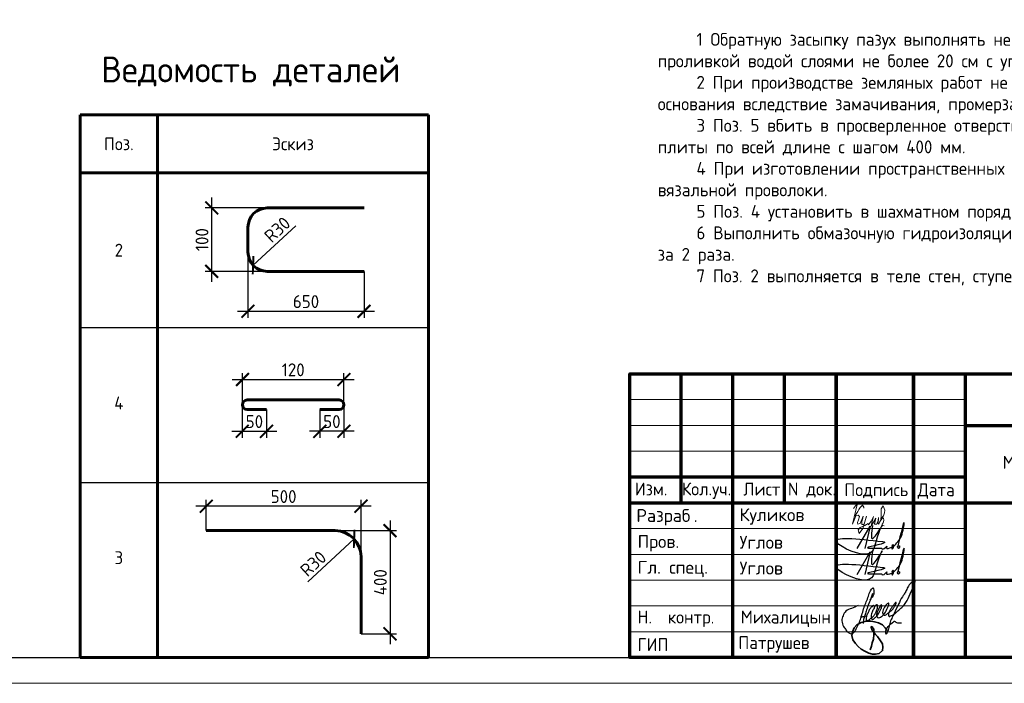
# Model space of a CAD drawing. Header units: millimetres. Extents: x 130535 to 1380046, y -52734 to 121434.
# Tile 45 of 64: x 632387 to 651467, y -7790 to 5073. Entities that reach past the tile are written whole.
import ezdxf
from ezdxf.enums import TextEntityAlignment as Align

# ---------------------------------------------------------------- set-up
doc = ezdxf.new("R2010")
doc.units = ezdxf.units.MM
doc.layers.get('DEFPOINTS').update_dxf_attribs({"color": 1, "lineweight": 0})
for name, color, linetype, lineweight in [('0.15', 252, 'Continuous', 15), ('Standard', 7, 'Continuous', 25), ('Выноски', 20, 'Continuous', 20), ('Основная 0.60', 142, 'Continuous', 60), ('РАЗМЕРЫ', 1, 'Continuous', 9), ('Рамка', 7, 'Continuous', 70), ('Текст', 7, 'Continuous', 25), ('Текст 0.25', 82, 'Continuous', 25), ('ТОНКИЕ', 7, 'Continuous', 9)]:
    doc.layers.add(name, color=color, linetype=linetype, lineweight=lineweight)
doc.layers.add('ТОЛСТЫЕ_ОСНОВНЫЕ', color=6, linetype='Continuous')
doc.styles.add('GOST-2.304_Type-B', font='GOST Common.ttf')
doc.styles.add('ГОСТ', font='isocpeur.ttf')
doc.dimstyles.new('СПДС', dxfattribs={"dimscale": 100, "dimtxt": 2.5, "dimasz": 2.5, "dimexe": 1.25, "dimexo": 0, "dimtad": 1, "dimdec": 0, "dimtxsty": 'GOST-2.304_Type-B', "dimblk": 'ARCHTICK', "dimcen": 2.5, "dimdle": 2, "dimadec": 0, "dimazin": 2, "dimtfac": 0.75, "dimtdec": 0, "dimtmove": 1, "dimatfit": 3, "dimfxl": 1, "dimtolj": 1, "dimarcsym": 1})

# ---------------------------------------------------------------- blocks, each defined once
blk = doc.blocks.new('*U5')
at = {"layer": 'ТОЛСТЫЕ_ОСНОВНЫЕ', "color": 6}
blk.add_lwpolyline([(20, 5), (589, 5), (589, 415), (20, 415)], close=True, dxfattribs=at)
at = {"layer": 'ТОНКИЕ'}
blk.add_lwpolyline([(0, 0), (594, 0), (594, 420), (0, 420)], close=True, dxfattribs=at)
blk = doc.blocks.new('СЛОЖНЫЙ_ОБЪЕКТ_0')
at = {"layer": 'Standard', "color": 7, "linetype": 'Continuous', "lineweight": 25}
for points, start_tangent, end_tangent in [([(-5.888, 1.589), (-5.939, 1.691), (-5.972, 1.691), (-6.022, 1.617), (-6.064, 1.496), (-6.076, 1.414), (-6.076, 1.373), (-6.09, 1.219), (-6.071, 1.071), (-6.041, 1.003), (-6.009, 0.988), (-5.985, 1.012), (-5.95, 1.047), (-5.922, 1.075), (-5.915, 1.097), (-5.843, 1.207), (-5.798, 1.324), (-5.779, 1.438), (-5.77, 1.604), (-5.809, 1.746), (-5.833, 1.77), (-5.864, 1.752), (-5.885, 1.721), (-5.913, 1.566), (-5.919, 1.492), (-5.925, 1.334), (-5.906, 1.223), (-5.871, 1.161), (-5.807, 1.124), (-5.751, 1.203), (-5.713, 1.262), (-5.692, 1.316), (-5.66, 1.414), (-5.641, 1.525), (-5.625, 1.661), (-5.641, 1.808), (-5.657, 1.824), (-5.667, 1.824), (-5.695, 1.763), (-5.714, 1.672), (-5.725, 1.541), (-5.722, 1.421), (-5.665, 1.291), (-5.617, 1.276), (-5.55, 1.31), (-5.459, 1.426), (-5.4, 1.599), (-5.374, 1.864), (-5.388, 1.981), (-5.406, 1.999), (-5.432, 1.973), (-5.463, 1.934), (-5.509, 1.789), (-5.527, 1.661), (-5.508, 1.54), (-5.457, 1.473), (-5.411, 1.463), (-5.347, 1.501), (-5.271, 1.621), (-5.193, 1.738), (-5.143, 1.879), (-5.113, 2.032), (-5.113, 2.111), (-5.121, 2.138), (-5.14, 2.12), (-5.169, 2.039), (-5.206, 1.924), (-5.241, 1.787), (-5.254, 1.679), (-5.254, 1.582), (-5.237, 1.516), (-5.219, 1.498), (-5.191, 1.482), (-5.154, 1.519), (-5.086, 1.578), (-4.953, 1.776), (-4.759, 2.173), (-4.667, 2.981), (-4.667, 3.227), (-4.687, 3.262), (-4.715, 3.262), (-4.742, 3.235), (-4.777, 3.18), (-4.872, 2.956), (-4.891, 2.749), (-4.921, 2.579), (-4.956, 2.444), (-5.001, 2.097), (-5.045, 1.672), (-5.064, 1.441), (-5.075, 1.334), (-5.055, 1.102), (-5.04, 0.878), (-5.04, 0.777), (-5.052, 0.744), (-5.068, 0.75), (-5.077, 0.776), (-5.092, 0.804), (-5.084, 1.076), (-4.938, 1.346), (-4.909, 1.375), (-4.851, 1.355), (-4.78, 1.355), (-4.616, 1.413)], (-0.169301, 0.985564), (0.921845, 0.387559)), ([(-6.577, 1.472), (-6.789, 1.26), (-6.973, 1.076), (-7.024, 0.851), (-7.024, 0.746), (-6.996, 0.632), (-6.845, 0.434), (-6.702, 0.33), (-6.548, 0.258), (-6.432, 0.258), (-6.35, 0.355), (-6.314, 0.52), (-6.284, 0.767), (-6.284, 1.007), (-6.298, 1.279), (-6.31, 1.543), (-6.302, 2.038), (-6.285, 2.303), (-6.246, 2.371), (-6.174, 2.3), (-6.144, 2.003), (-6.194, 1.851)], (-0.677851, -0.735199), (-0.339746, -0.940517)), ([(-6.181, 2.142), (-6.172, 1.967), (-6.172, 1.841), (-6.18, 1.7), (-6.18, 1.412), (-6.17, 1.216), (-6.17, 1.117), (-6.148, 0.957), (-6.119, 0.827)], (0.06248, -0.998046), (0.223108, -0.974794)), ([(-6.329, 1.089), (-6.3, 1.083), (-6.267, 1.081), (-6.233, 1.097), (-6.195, 1.113), (-6.161, 1.123), (-6.143, 1.143), (-6.118, 1.168)], (0.983291, -0.18204), (0.7365, 0.676437))]:
    blk.add_spline(points, degree=3, dxfattribs=dict(at, start_tangent=start_tangent, end_tangent=end_tangent))
blk = doc.blocks.new('Роспись')
at = {"layer": 'Текст', "color": 4}
blk.add_lwpolyline([(4.18, 0.67), (6.68, 5.03), (5.62, 0.66)], dxfattribs=at)
for points in [[(11.23, 1.12), (12.72, 3.08), (13.28, 5.66), (11.96, 0.97)], [(7.11, 5.14), (7.17, 2.59), (9.02, 5.2), (8.57, 4.35), (6.55, -0.29), (0.19, 1.88), (9.09, 2.02)], [(9.09, 2.02), (9.4, 1.96), (6.15, 0.84), (8.42, 0.77), (8.9, 0.77)], [(8.9, 0.77), (8.97, 0.64), (9.94, 1.16)], [(9.94, 1.16), (9.82, 0.79), (10.85, 0.93)], [(10.85, 0.93), (11.13, 1.44), (11.23, 1.11), (10.92, 0.57), (10.85, 0.93)], [(11.23, 1.12), (11.03, 1.05), (10.98, 1.33), (11.05, 1.41)], [(11.96, 0.97), (12.16, 0.71), (12.34, 1.19), (12.03, 1.14), (11.96, 0.97)]]:
    blk.add_spline(points, degree=3, dxfattribs=at)
blk = doc.blocks.new('11')
at = {"layer": 'Выноски'}
for p, q in [((47962, 66737), (47989, 66781)), ((47989, 66781), (48016, 66806)), ((48016, 66806), (48038, 66823)), ((48038, 66823), (48060, 66786)), ((48060, 66786), (48058, 66769)), ((47885, 66608), (47944, 66700)), ((47944, 66700), (47962, 66737))]:
    blk.add_line(p, q, dxfattribs=at)
blk.add_lwpolyline([(47863, 66761), (47937, 66865), (47843, 66458), (47885, 66564), (47905, 66616), (47954, 66628), (47979, 66606), (47957, 66539), (47937, 66487), (47947, 66458), (47991, 66470), (48051, 66611), (48041, 66569), (48023, 66505), (48023, 66448), (48065, 66448), (48090, 66529), (48110, 66608), (48043, 66369), (47972, 66275), (47954, 66344), (47991, 66389), (48078, 66431), (48142, 66470), (48154, 66441), (48204, 66512), (48246, 66606), (48209, 66455), (48204, 66418), (48295, 66574), (48265, 66463), (48265, 66455), (48312, 66453), (48342, 66529), (48347, 66584), (48337, 66465), (48349, 66453), (48401, 66569), (48443, 66616), (48461, 66678), (48466, 66727), (48436, 66811), (48399, 66754), (48399, 66618), (48389, 66549), (48374, 66507), (48416, 66564), (48441, 66576), (48451, 66524), (48433, 66482), (48419, 66453), (48424, 66428), (48458, 66421)], dxfattribs=at)
blk = doc.blocks.new('A$Cd09756da')
h = blk.add_hatch(color=0)
h.paths.add_polyline_path([(-3363, 1089), (-3590, 1089), (-3962, 809), (-3962, 1089), (-4120, 1089), (-4120, 417), (-3962, 417), (-3962, 712), (-3560, 417), (-3308, 417), (-3809, 772)])
h.paths.add_polyline_path([(-3080, 963), (-2635, 963), (-2635, 417), (-2478, 417), (-2478, 1089), (-2645, 1089), (-3236, 1089), (-3236, 930), (-3236, 417), (-3080, 417)])
h.paths.add_polyline_path([(-1340, 1093), (-1498, 1093), (-1498, 420), (-1340, 420), (-1340, 716), (-938, 420), (-686, 420), (-1187, 776), (-741, 1093), (-968, 1093), (-1340, 813)])
at = {"true_color": 0x5f007f}
blk.add_hatch(color=206, dxfattribs=at).paths.add_polyline_path([(-1629, 1018), (-1631, 1026), (-1634, 1032), (-1638, 1038), (-1641, 1044), (-1644, 1049), (-1649, 1054), (-1653, 1059), (-1657, 1063), (-1662, 1066), (-1668, 1071), (-1674, 1074), (-1681, 1077), (-1688, 1079), (-1696, 1082), (-1703, 1084), (-1721, 1088), (-1741, 1091), (-1762, 1092), (-1786, 1093), (-2187, 1093), (-2210, 1092), (-2231, 1091), (-2251, 1088), (-2268, 1084), (-2276, 1082), (-2284, 1079), (-2291, 1077), (-2297, 1073), (-2303, 1071), (-2310, 1066), (-2315, 1063), (-2319, 1059), (-2323, 1054), (-2327, 1049), (-2331, 1044), (-2335, 1038), (-2337, 1032), (-2340, 1025), (-2343, 1018), (-2345, 1010), (-2348, 994), (-2351, 976), (-2353, 956), (-2353, 934), (-2353, 580), (-2353, 557), (-2351, 537), (-2348, 519), (-2345, 502), (-2343, 495), (-2340, 488), (-2337, 481), (-2335, 474), (-2331, 469), (-2327, 463), (-2323, 459), (-2319, 454), (-2315, 450), (-2309, 446), (-2303, 443), (-2297, 439), (-2291, 436), (-2283, 434), (-2276, 431), (-2268, 429), (-2251, 425), (-2231, 423), (-2209, 421), (-2187, 420), (-1786, 420), (-1762, 421), (-1741, 422), (-1721, 425), (-1704, 428), (-1696, 431), (-1688, 433), (-1681, 436), (-1674, 439), (-1668, 442), (-1662, 446), (-1657, 450), (-1653, 454), (-1649, 458), (-1644, 463), (-1641, 468), (-1638, 474), (-1634, 481), (-1631, 487), (-1629, 495), (-1626, 502), (-1623, 519), (-1620, 537), (-1619, 557), (-1618, 580), (-1618, 691), (-1775, 691), (-1775, 600), (-1775, 594), (-1776, 588), (-1777, 582), (-1779, 577), (-1781, 572), (-1783, 568), (-1786, 564), (-1789, 560), (-1792, 557), (-1797, 554), (-1801, 552), (-1806, 550), (-1811, 548), (-1817, 548), (-1824, 547), (-1830, 546), (-2153, 546), (-2159, 547), (-2164, 548), (-2168, 550), (-2172, 552), (-2176, 555), (-2180, 557), (-2183, 561), (-2186, 565), (-2189, 569), (-2191, 573), (-2193, 578), (-2194, 583), (-2196, 593), (-2197, 602), (-2197, 925), (-2197, 931), (-2196, 936), (-2195, 941), (-2193, 946), (-2192, 950), (-2190, 954), (-2187, 957), (-2185, 961), (-2181, 963), (-2178, 966), (-2173, 968), (-2169, 970), (-2164, 971), (-2160, 972), (-2154, 972), (-2149, 972), (-1830, 972), (-1824, 972), (-1817, 972), (-1812, 970), (-1807, 969), (-1802, 967), (-1797, 965), (-1793, 961), (-1790, 958), (-1786, 954), (-1783, 950), (-1781, 946), (-1779, 941), (-1777, 936), (-1776, 931), (-1775, 925), (-1775, 918), (-1775, 844), (-1618, 844), (-1618, 934), (-1619, 956), (-1620, 976), (-1623, 994), (-1627, 1010)])
at = {"color": 0, "lineweight": 0}
for points in [[(-4120, 417), (-4120, 1089), (-3962, 1089), (-3962, 809), (-3590, 1089), (-3363, 1089), (-3809, 772), (-3308, 417), (-3560, 417), (-3962, 712), (-3962, 417), (-4120, 417)], [(-3080, 417), (-3080, 963), (-2635, 963), (-2635, 417), (-2478, 417), (-2478, 1089), (-2645, 1089), (-3236, 1089), (-3236, 930), (-3236, 417), (-3080, 417)], [(-1498, 420), (-1498, 1093), (-1340, 1093), (-1340, 813), (-968, 1093), (-741, 1093), (-1187, 776), (-686, 420), (-938, 420), (-1340, 716), (-1340, 420), (-1498, 420)]]:
    blk.add_lwpolyline(points, close=True, dxfattribs=at)
at = {"lineweight": 35}
blk.add_lwpolyline([(-13508, 523), (-13547, 578), (-13600, 632), (-13677, 670), (-13759, 693), (-13818, 702), (-13912, 702), (-14016, 676), (-14099, 633), (-14147, 575), (-14180, 499), (-14196, 424), (-14178, 345), (-14125, 271), (-14070, 216), (-14013, 165), (-13943, 121), (-13865, 83), (-13793, 64), (-13740, 64), (-13666, 78), (-13601, 136), (-13593, 202), (-13604, 266), (-13651, 344), (-13699, 405), (-13737, 443), (-13779, 503), (-13800, 532), (-13813, 569), (-13820, 591), (-13820, 601), (-13802, 592), (-13787, 577), (-13771, 554), (-13766, 528), (-13766, 443), (-13775, 355), (-13799, 285), (-13814, 219), (-13841, 149)], dxfattribs=at)
at = {"layer": 'Рамка'}
for p, q in [((-17500, 3000), (-17500, 5500)), ((-16500, 0), (-16500, 5500)), ((-15500, 3000), (-15500, 5500)), ((-14500, 0), (-14500, 5500)), ((-14500, 5500), (-14500, 0)), ((-13000, 5500), (-13000, 0)), ((-13000, 0), (-13000, 5500)), ((-12000, 5500), (-12000, 0)), ((-12000, 4500), (0, 4500)), ((-18500, 3500), (-12000, 3500)), ((-18500, 3000), (0, 3000)), ((-5000, 3000), (-5000, 0)), ((-3500, 3000), (-3500, 1500)), ((-2000, 3000), (-2000, 1500)), ((-5000, 2500), (0, 2500)), ((-5000, 2500), (0, 2500)), ((-12000, 1500), (0, 1500))]:
    blk.add_line(p, q, dxfattribs=at)
at = {"layer": 'Рамка', "lineweight": 15}
for p, q in [((-18500, 5000), (-12000, 5000)), ((-18500, 4500), (-12000, 4500)), ((-18500, 4000), (-12000, 4000)), ((-18500, 2500), (-12000, 2500)), ((-18500, 2000), (-12000, 2000)), ((-18500, 1500), (-12000, 1500)), ((-18500, 1000), (-12000, 1000)), ((-18500, 500), (-12000, 500))]:
    blk.add_line(p, q, dxfattribs=at)
at = {"layer": 'Рамка'}
blk.add_lwpolyline([(0, 0), (-18500, 0), (-18500, 5500), (0, 5500)], close=True, dxfattribs=at)
at = {"color": 18, "true_color": 0x000000, "xscale": 100, "yscale": 100, "zscale": 100}
for p in [(-14508, 2045), (-14508, 1545)]:
    blk.add_blockref('Роспись', p, dxfattribs=at)
at = {"layer": '0.15', "xscale": 462, "yscale": 462, "zscale": 462, "rotation": 339.9822667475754}
blk.add_blockref('СЛОЖНЫЙ_ОБЪЕКТ_0', (-11452, -669), dxfattribs=at)
at = {"layer": 'Выноски'}
blk.add_blockref('11', (-62024, -63871), dxfattribs=at)
at = {"color": 7, "style": 'ГОСТ'}
for s, p in [('Разраб', (-18371, 2627)), ('.', (-17258, 2627))]:
    blk.add_text(s, height=250, dxfattribs=at).set_placement(p)
at = {"layer": 'РАЗМЕРЫ', "color": 7, "char_height": 250, "attachment_point": 4, "style": 'ГОСТ'}
for s, insert in [('{\\C256;Куликов}', (-16371, 2734)), ('Пров.', (-18346, 2215)), ('Углов', (-16371, 2234)), ('Гл. спец.', (-18346, 1715)), ('Углов', (-16371, 1734))]:
    blk.add_mtext_dynamic_manual_height_columns(s, width=2000, gutter_width=1250, heights=[0], dxfattribs=dict(at, insert=insert))
at = {"layer": 'РАЗМЕРЫ', "color": 7, "linetype": 'Continuous', "char_height": 250, "width": 2000, "attachment_point": 4, "style": 'GOST-2.304_Type-B'}
for s, insert in [(' Н.  контр.', (-18500, 750)), (' Михалицын', (-16500, 750)), (' ГИП', (-18500, 250)), ('Патрушев', (-16394, 255))]:
    blk.add_mtext(s, dxfattribs=dict(at, insert=insert))
at = {"layer": 'Текст', "color": 7, "style": 'ГОСТ'}
blk.add_text('23-16-КЖ8.2', height=500, dxfattribs=at).set_placement((-6003, 5019), align=Align.MIDDLE_CENTER)
at = {"layer": 'Текст', "color": 7, "style": 'GOST-2.304_Type-B'}
for s, p in [('Изм.', (-18400, 3141)), ('Кол.уч.', (-17490, 3143)), ('Лист', (-16298, 3139)), ('N док.', (-15435, 3141)), ('Подпись', (-14340, 3127)), ('Дата', (-12920, 3127)), ('Стадия', (-4850, 2640)), ('Лист', (-3100, 2640)), ('Листов', (-1508, 2640)), ('Р', (-4328, 1863))]:
    blk.add_text(s, height=250, dxfattribs=at).set_placement(p)
at = {"layer": 'Текст', "color": 7, "linetype": 'Continuous', "lineweight": 0, "char_height": 250, "attachment_point": 5, "style": 'GOST-2.304_Type-B'}
for s, insert, width in [('Многоквартирный жилой дом по адресу:\\PМосковская область, городской округ Звенигород, район "Восточный", микрорайон 2', (-6000, 3750), 12000), ('Корпус 2', (-8500, 2250), 7000)]:
    blk.add_mtext(s, dxfattribs=dict(at, insert=insert, width=width))
blk = doc.blocks.new('_ArchTick')
at = {"color": 0, "linetype": 'ByBlock', "const_width": 0.15}
blk.add_lwpolyline([(-0.5, -0.5), (0.5, 0.5)], dxfattribs=at)
blk = doc.blocks.new('*D484')
at = {"layer": 'DEFPOINTS', "color": 0, "linetype": 'Continuous', "lineweight": 0, "transparency": 16777216}
for p in [(636108, 1424), (637185, 1424), (637185, 195)]:
    blk.add_point(p, dxfattribs=at)
at = {"layer": 'РАЗМЕРЫ', "color": 0, "linetype": 'Continuous', "lineweight": -2, "transparency": 16777216}
for p, q in [((636108, -5), (636108, 1624)), ((637185, 1424), (635983, 1424)), ((637185, 195), (635983, 195))]:
    blk.add_line(p, q, dxfattribs=at)
at = {"layer": 'РАЗМЕРЫ', "color": 0, "linetype": 'Continuous', "lineweight": -2, "transparency": 16777216, "xscale": 250, "yscale": 250, "zscale": 250}
for p, rotation in [((636108, 1424), 90), ((636108, 195), 270)]:
    blk.add_blockref('_ArchTick', p, dxfattribs=dict(at, rotation=rotation))
at = {"layer": 'РАЗМЕРЫ', "color": 0, "linetype": 'Continuous', "lineweight": 0, "transparency": 16777216, "insert": (635920, 810), "char_height": 250, "attachment_point": 5, "rotation": 90, "style": 'GOST-2.304_Type-B'}
blk.add_mtext('\\A1;100', dxfattribs=at)
blk = doc.blocks.new('*D485')
at = {"layer": 'DEFPOINTS', "color": 0, "linetype": 'Continuous', "lineweight": 0, "transparency": 16777216}
for p in [(636810, 570), (639060, 195), (639060, -579)]:
    blk.add_point(p, dxfattribs=at)
at = {"layer": 'РАЗМЕРЫ', "color": 0, "linetype": 'Continuous', "lineweight": -2, "transparency": 16777216}
for p, q in [((636810, 570), (636810, -704)), ((639060, 195), (639060, -704)), ((636610, -579), (639260, -579))]:
    blk.add_line(p, q, dxfattribs=at)
at = {"layer": 'РАЗМЕРЫ', "color": 0, "linetype": 'Continuous', "lineweight": -2, "transparency": 16777216, "xscale": 250, "yscale": 250, "zscale": 250, "rotation": 180}
blk.add_blockref('_ArchTick', (636810, -579), dxfattribs=at)
at = {"layer": 'РАЗМЕРЫ', "color": 0, "linetype": 'Continuous', "lineweight": -2, "transparency": 16777216, "xscale": 250, "yscale": 250, "zscale": 250}
blk.add_blockref('_ArchTick', (639060, -579), dxfattribs=at)
at = {"layer": 'РАЗМЕРЫ', "color": 0, "linetype": 'Continuous', "lineweight": 0, "transparency": 16777216, "insert": (637935, -391), "char_height": 250, "attachment_point": 5, "style": 'GOST-2.304_Type-B'}
blk.add_mtext('\\A1;650', dxfattribs=at)
blk = doc.blocks.new('*D486')
at = {"layer": 'DEFPOINTS', "color": 0, "linetype": 'Continuous', "lineweight": 0, "transparency": 16777216}
for p in [(637185, 570), (636910, 315)]:
    blk.add_point(p, dxfattribs=at)
at = {"layer": 'РАЗМЕРЫ', "color": 0, "linetype": 'Continuous', "lineweight": -2, "transparency": 16777216}
blk.add_line((637735, 1080), (636910, 315), dxfattribs=at)
at = {"layer": 'РАЗМЕРЫ', "color": 0, "linetype": 'Continuous', "lineweight": -2, "transparency": 16777216, "xscale": 250, "yscale": 250, "zscale": 250, "rotation": 222.8482016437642}
blk.add_blockref('_ArchTick', (636910, 315), dxfattribs=at)
at = {"layer": 'РАЗМЕРЫ', "color": 0, "linetype": 'Continuous', "lineweight": 0, "transparency": 16777216, "insert": (637379, 1005), "char_height": 250, "attachment_point": 5, "rotation": 42.8482, "style": 'GOST-2.304_Type-B'}
blk.add_mtext('\\A1;R30', dxfattribs=at)
blk = doc.blocks.new('*D487')
at = {"layer": 'DEFPOINTS', "color": 0, "linetype": 'Continuous', "lineweight": 0, "transparency": 16777216}
for p in [(638670, -2390), (638203, -2482), (638203, -2905)]:
    blk.add_point(p, dxfattribs=at)
at = {"layer": 'РАЗМЕРЫ', "color": 0, "linetype": 'Continuous', "lineweight": -2, "transparency": 16777216}
for p, q in [((638670, -2390), (638670, -3030)), ((638203, -2482), (638203, -3030)), ((638870, -2905), (638003, -2905))]:
    blk.add_line(p, q, dxfattribs=at)
at = {"layer": 'РАЗМЕРЫ', "color": 0, "linetype": 'Continuous', "lineweight": -2, "transparency": 16777216, "xscale": 250, "yscale": 250, "zscale": 250, "rotation": 180}
blk.add_blockref('_ArchTick', (638203, -2905), dxfattribs=at)
at = {"layer": 'РАЗМЕРЫ', "color": 0, "linetype": 'Continuous', "lineweight": -2, "transparency": 16777216, "xscale": 250, "yscale": 250, "zscale": 250}
blk.add_blockref('_ArchTick', (638670, -2905), dxfattribs=at)
at = {"layer": 'РАЗМЕРЫ', "color": 0, "linetype": 'Continuous', "lineweight": 0, "transparency": 16777216, "insert": (638437, -2717), "char_height": 250, "attachment_point": 5, "style": 'GOST-2.304_Type-B'}
blk.add_mtext('\\A1;50', dxfattribs=at)
blk = doc.blocks.new('*D488')
at = {"layer": 'DEFPOINTS', "color": 0, "linetype": 'Continuous', "lineweight": 0, "transparency": 16777216}
for p in [(636701, -2390), (637168, -2482), (637168, -2905)]:
    blk.add_point(p, dxfattribs=at)
at = {"layer": 'РАЗМЕРЫ', "color": 0, "linetype": 'Continuous', "lineweight": -2, "transparency": 16777216}
for p, q in [((636701, -2390), (636701, -3030)), ((637168, -2482), (637168, -3030)), ((636501, -2905), (637368, -2905))]:
    blk.add_line(p, q, dxfattribs=at)
at = {"layer": 'РАЗМЕРЫ', "color": 0, "linetype": 'Continuous', "lineweight": -2, "transparency": 16777216, "xscale": 250, "yscale": 250, "zscale": 250, "rotation": 180}
blk.add_blockref('_ArchTick', (636701, -2905), dxfattribs=at)
at = {"layer": 'РАЗМЕРЫ', "color": 0, "linetype": 'Continuous', "lineweight": -2, "transparency": 16777216, "xscale": 250, "yscale": 250, "zscale": 250}
blk.add_blockref('_ArchTick', (637168, -2905), dxfattribs=at)
at = {"layer": 'РАЗМЕРЫ', "color": 0, "linetype": 'Continuous', "lineweight": 0, "transparency": 16777216, "insert": (636935, -2717), "char_height": 250, "attachment_point": 5, "style": 'GOST-2.304_Type-B'}
blk.add_mtext('\\A1;50', dxfattribs=at)
blk = doc.blocks.new('*D489')
at = {"layer": 'DEFPOINTS', "color": 0, "linetype": 'Continuous', "lineweight": 0, "transparency": 16777216}
for p in [(638670, -1902), (636704, -2370), (638670, -2391)]:
    blk.add_point(p, dxfattribs=at)
at = {"layer": 'РАЗМЕРЫ', "color": 0, "linetype": 'Continuous', "lineweight": -2, "transparency": 16777216}
for p, q in [((636504, -1902), (638870, -1902)), ((636704, -2370), (636704, -1777)), ((638670, -2391), (638670, -1777))]:
    blk.add_line(p, q, dxfattribs=at)
at = {"layer": 'РАЗМЕРЫ', "color": 0, "linetype": 'Continuous', "lineweight": -2, "transparency": 16777216, "xscale": 250, "yscale": 250, "zscale": 250, "rotation": 180}
blk.add_blockref('_ArchTick', (636704, -1902), dxfattribs=at)
at = {"layer": 'РАЗМЕРЫ', "color": 0, "linetype": 'Continuous', "lineweight": -2, "transparency": 16777216, "xscale": 250, "yscale": 250, "zscale": 250}
blk.add_blockref('_ArchTick', (638670, -1902), dxfattribs=at)
at = {"layer": 'РАЗМЕРЫ', "color": 0, "linetype": 'Continuous', "lineweight": 0, "transparency": 16777216, "insert": (637687, -1714), "char_height": 250, "attachment_point": 5, "style": 'GOST-2.304_Type-B'}
blk.add_mtext('\\A1;120', dxfattribs=at)
blk = doc.blocks.new('*D490')
at = {"layer": 'DEFPOINTS', "color": 0, "linetype": 'Continuous', "lineweight": 0, "transparency": 16777216}
for p in [(638501, -4831), (639001, -6831), (639563, -6831)]:
    blk.add_point(p, dxfattribs=at)
at = {"layer": 'РАЗМЕРЫ', "color": 0, "linetype": 'Continuous', "lineweight": -2, "transparency": 16777216}
for p, q in [((639563, -4631), (639563, -7031)), ((638501, -4831), (639688, -4831)), ((639001, -6831), (639688, -6831))]:
    blk.add_line(p, q, dxfattribs=at)
at = {"layer": 'РАЗМЕРЫ', "color": 0, "linetype": 'Continuous', "lineweight": -2, "transparency": 16777216, "xscale": 250, "yscale": 250, "zscale": 250}
for p, rotation in [((639563, -4831), 90), ((639563, -6831), 270)]:
    blk.add_blockref('_ArchTick', p, dxfattribs=dict(at, rotation=rotation))
at = {"layer": 'РАЗМЕРЫ', "color": 0, "linetype": 'Continuous', "lineweight": 0, "transparency": 16777216, "insert": (639375, -5831), "char_height": 250, "attachment_point": 5, "rotation": 90, "style": 'GOST-2.304_Type-B'}
blk.add_mtext('\\A1;400', dxfattribs=at)
blk = doc.blocks.new('*D491')
at = {"layer": 'DEFPOINTS', "color": 0, "linetype": 'Continuous', "lineweight": 0, "transparency": 16777216}
for p in [(636001, -4357), (636001, -4831), (639001, -5331)]:
    blk.add_point(p, dxfattribs=at)
at = {"layer": 'РАЗМЕРЫ', "color": 0, "linetype": 'Continuous', "lineweight": -2, "transparency": 16777216}
for p, q in [((639201, -4357), (635801, -4357)), ((636001, -4831), (636001, -4232)), ((639001, -5331), (639001, -4232))]:
    blk.add_line(p, q, dxfattribs=at)
at = {"layer": 'РАЗМЕРЫ', "color": 0, "linetype": 'Continuous', "lineweight": -2, "transparency": 16777216, "xscale": 250, "yscale": 250, "zscale": 250, "rotation": 180}
blk.add_blockref('_ArchTick', (636001, -4357), dxfattribs=at)
at = {"layer": 'РАЗМЕРЫ', "color": 0, "linetype": 'Continuous', "lineweight": -2, "transparency": 16777216, "xscale": 250, "yscale": 250, "zscale": 250}
blk.add_blockref('_ArchTick', (639001, -4357), dxfattribs=at)
at = {"layer": 'РАЗМЕРЫ', "color": 0, "linetype": 'Continuous', "lineweight": 0, "transparency": 16777216, "insert": (637501, -4170), "char_height": 250, "attachment_point": 5, "style": 'GOST-2.304_Type-B'}
blk.add_mtext('\\A1;500', dxfattribs=at)
blk = doc.blocks.new('*D492')
at = {"layer": 'DEFPOINTS', "color": 0, "linetype": 'Continuous', "lineweight": 0, "transparency": 16777216}
for p in [(638868, -4991), (638501, -5331)]:
    blk.add_point(p, dxfattribs=at)
at = {"layer": 'РАЗМЕРЫ', "color": 0, "linetype": 'Continuous', "lineweight": -2, "transparency": 16777216}
blk.add_line((637973, -5821), (638868, -4991), dxfattribs=at)
at = {"layer": 'РАЗМЕРЫ', "color": 0, "linetype": 'Continuous', "lineweight": -2, "transparency": 16777216, "xscale": 250, "yscale": 250, "zscale": 250, "rotation": 42.84820164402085}
blk.add_blockref('_ArchTick', (638868, -4991), dxfattribs=at)
at = {"layer": 'РАЗМЕРЫ', "color": 0, "linetype": 'Continuous', "lineweight": 0, "transparency": 16777216, "insert": (638075, -5471), "char_height": 250, "attachment_point": 5, "rotation": 42.8482, "style": 'GOST-2.304_Type-B'}
blk.add_mtext('\\A1;R30', dxfattribs=at)

msp = doc.modelspace()

# ---------------------------------------------------------------- linework, layer by layer
at = {"layer": 'Основная 0.60', "linetype": 'Continuous', "lineweight": 60}
for p, q in [((633559, 3229.9), (640309, 3229.9)), ((633559, 3229.9), (633559, -7290.1)), ((635059, 3229.9), (635059, -7290.1)), ((640309, 3229.9), (640309, -7290.1)), ((633559, 2104.9), (640309, 2104.9)), ((633559, -7290.1), (640309, -7290.1))]:
    msp.add_line(p, q, dxfattribs=at)
at = {"layer": 'Основная 0.60'}
for p, q in [((637185.3, 1424.3), (639060.3, 1424.3)), ((636810.3, 1049.3), (636810.3, 569.8)), ((637185.3, 194.8), (639060.3, 194.8)), ((636793.3, -2298.1), (638578.4, -2298.1)), ((636793.3, -2481.7), (637168.3, -2481.7)), ((638578.4, -2481.7), (638203.4, -2481.7)), ((638501, -4831.1), (636001, -4831.1)), ((639001, -6831.1), (639001, -5331.1))]:
    msp.add_line(p, q, dxfattribs=at)
at = {"layer": 'Основная 0.60', "linetype": 'Continuous', "lineweight": -3}
for p, q in [((633559, -895.1), (640309, -895.1)), ((633559, -895.1), (640309, -895.1)), ((633559, -3895.1), (640309, -3895.1))]:
    msp.add_line(p, q, dxfattribs=at)
at = {"layer": 'Основная 0.60'}
for centre, radius, start, end in [((637185.3, 1049.3), 375, 90, 180), ((637185.3, 569.8), 375, 180, 270), ((636793.3, -2389.9), 91.8, 90, 270), ((638578.4, -2389.9), 91.8, 270, 90), ((638501, -5331.1), 500, 0, 90)]:
    msp.add_arc(centre, radius, start, end, dxfattribs=at)

# ---------------------------------------------------------------- block references
at = {"xscale": 100, "yscale": 100, "zscale": 100}
msp.add_blockref('*U5', (603807.5, -7790.1), dxfattribs=at)
msp.add_blockref('*U5', (603807.5, -7790.1), dxfattribs=at)
at = {"lineweight": 50, "ltscale": 100}
msp.add_blockref('A$Cd09756da', (662707.5, -7290.1), dxfattribs=at)

# ---------------------------------------------------------------- texts
at = {"layer": 'Основная 0.60', "linetype": 'Continuous', "lineweight": -3, "attachment_point": 5, "style": 'GOST-2.304_Type-B'}
for s, insert, char_height, width in [('Ведомость деталей', (636864, 4068.3), 500, 6669.969), ('Поз.', (634309, 2667.4), 250, 1200), ('Эскиз', (637684, 2667.4), 250, 1200), ('2', (634309, 604.9), 250, 1200), ('4', (634309, -2354.9), 250, 1200), ('3', (634309, -5354.9), 250, 1200)]:
    msp.add_mtext(s, dxfattribs=dict(at, insert=insert, char_height=char_height, width=width))
at = {"layer": 'Текст 0.25', "insert": (644751.2, 4816.9), "char_height": 250, "attachment_point": 1, "style": 'GOST-2.304_Type-B'}
msp.add_mtext_dynamic_manual_height_columns('\\pxi3;1 Обратную засыпку пазух выполнять непучинистым, ненабухающим грунтом без органических включений с проливкой водой слоями не более 20 см с уплотнением грунта до коэффициента уплотнения 0,95.\\P2 При производстве земляных работ не допускать ухудшения свойств грунтов и качества подготовленного основания вследствие замачивания, промерзания, размыва, повреждения механизмами и транспортом.\\P3 Поз. 5 вбить в просверленное отверстие %%C10 мм. Анкеровка выполняется в теле стен, ступеней и в теле плиты по всей длине с шагом 400 мм.\\P4 При изготовлении пространственных арматурных каркасов соединение стержней выполнять при помощи вязальной проволоки. \\P5 Поз. 4 установить в шахматном порядке.\\P6 Выполнить обмазочную гидроизоляцию всех поверхностей, соприкасающихся с грунтом, горячим битумом за 2 раза.\\P7 Поз. 2 выполняется в теле стен, ступеней и в теле плиты по всей длине с шагом 200 мм', width=17507.725, gutter_width=1250, heights=[0], dxfattribs=at)

# ---------------------------------------------------------------- dimensions: what is measured, and where the dimension line sits
at = {"layer": 'РАЗМЕРЫ', "color": 3, "linetype": 'Continuous', "lineweight": 0}
for base, p1, p2, angle, text, picture, middle in [((636107.6, 1424.3), (637185.3, 194.8), (637185.3, 1424.3), 90, '100', '*D484', (635920.1, 809.6)), ((638203.4, -2904.7), (638670.2, -2389.9), (638203.4, -2481.7), 180, '50', '*D487', (638436.8, -2717.2)), ((636001, -4357.5), (639001, -5331.1), (636001, -4831.1), 180, '500', '*D491', (637501, -4170)), ((639562.8, -6831.1), (638501, -4831.1), (639001, -6831.1), 270, '400', '*D490', (639375.3, -5831.1))]:
    dim = msp.add_linear_dim(base=base, p1=p1, p2=p2, angle=angle, text=text, dimstyle='СПДС', override={"dimlfac": 0.2}, dxfattribs=at)
    dim.commit()
    dim.dimension.update_dxf_attribs({"geometry": picture, "text_midpoint": middle})
for center, mpoint, picture, middle in [((637185.3, 569.8), (636910.3, 314.8), '*D486', (637506, 867.3)), ((638501, -5331.1), (638867.5, -4991), '*D492', (638202.3, -5608.1))]:
    dim = msp.add_radius_dim(center=center, mpoint=mpoint, text='R30', dimstyle='СПДС', override={"dimlfac": 0.2}, dxfattribs=at)
    dim.commit()
    dim.dimension.update_dxf_attribs({"geometry": picture, "text_midpoint": middle, "dimtype": 164})
for base, p1, p2, text, picture, middle in [((639060.3, -578.6), (636810.3, 569.8), (639060.3, 194.8), '650', '*D485', (637935.3, -391.1)), ((638670.2, -1901.9), (636703.7, -2369.9), (638670.2, -2390.9), '120', '*D489', (637686.9, -1714.4)), ((637168.3, -2904.7), (636701.5, -2389.9), (637168.3, -2481.7), '50', '*D488', (636934.9, -2717.2))]:
    dim = msp.add_linear_dim(base=base, p1=p1, p2=p2, text=text, dimstyle='СПДС', override={"dimlfac": 0.2}, dxfattribs=at)
    dim.commit()
    dim.dimension.update_dxf_attribs({"geometry": picture, "text_midpoint": middle})

doc.saveas('drawing.dxf')
